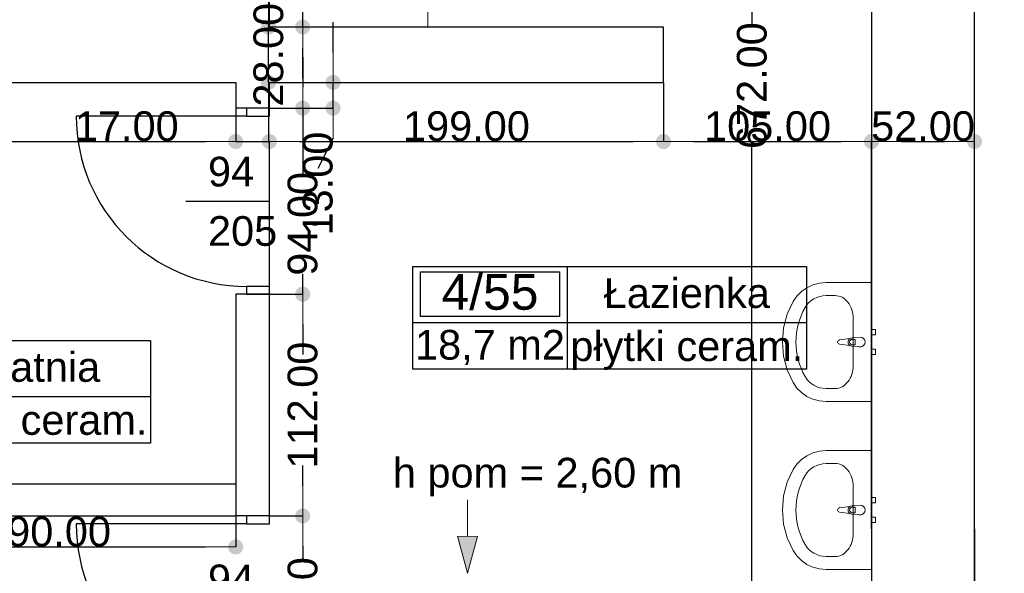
# Model space of a CAD drawing. Header units: millimetres. Extents: x -175445 to -20415, y -559200 to 231527.
# Tile 119 of 256: x -90738 to -85768, y -173710 to -170914. Entities that reach past the tile are written whole.
import ezdxf
from ezdxf.enums import TextEntityAlignment as Align

# ---------------------------------------------------------------- set-up
doc = ezdxf.new("R2010")
doc.units = ezdxf.units.MM
doc.header["$MEASUREMENT"] = 0
for name, color, linetype in [('Drzwi', 7, 'Continuous'), ('Linia', 7, 'Continuous'), ('Obiekt', 7, 'Continuous'), ('Strefa', 9, 'Continuous'), ('Tekst', 7, 'Continuous'), ('Wymiary', 9, 'Continuous'), ('Ściana', 7, 'Continuous')]:
    doc.layers.add(name, color=color, linetype=linetype)
doc.styles.add('Arial', font='txt')
doc.styles.add('Times new roman', font='txt')
doc.dimstyles.new('GENERATED_STYLE__1', dxfattribs={"dimtxt": 150, "dimasz": 152, "dimexe": 0.18, "dimexo": 0, "dimgap": 0.09, "dimtad": 1, "dimtih": 1, "dimtoh": 1, "dimlfac": 0.1, "dimzin": 0, "dimdsep": 46, "dimtxsty": 'Arial', "dimblk": 'ARROWHEAD_11', "dimblk1": 'ARROWHEAD_11', "dimblk2": 'ARROWHEAD_11', "dimcen": 0.09, "dimclrd": 256, "dimclre": 256, "dimclrt": 256, "dimazin": 0, "dimtfac": 1, "dimtdec": 4, "dimtmove": 0, "dimatfit": 3, "dimfxl": 1, "dimtolj": 1, "dimtzin": 0, "dimarcsym": 0})
doc.dimstyles.new('GENERATED_STYLE__2', dxfattribs={"dimtxt": 150, "dimasz": 152, "dimexe": 0.18, "dimexo": 0, "dimgap": 0.09, "dimtad": 1, "dimlfac": 0.1, "dimzin": 0, "dimdsep": 46, "dimtxsty": 'Arial', "dimblk": 'ARROWHEAD_11', "dimblk1": 'ARROWHEAD_11', "dimblk2": 'ARROWHEAD_11', "dimcen": 0.09, "dimclrd": 256, "dimclre": 256, "dimclrt": 256, "dimazin": 0, "dimtfac": 1, "dimtdec": 4, "dimtmove": 0, "dimatfit": 3, "dimfxl": 1, "dimtolj": 1, "dimtzin": 0, "dimarcsym": 0})

# ---------------------------------------------------------------- blocks, each defined once
blk = doc.blocks.new('Łazienka_4_55_55', base_point=(-87974.6, 22926.3))
at = {"layer": 'Strefa'}
for p, q in [((-88753.7, 23209.1), (-86766.5, 23209.1)), ((-88753.7, 22690.6), (-88753.7, 23209.1)), ((-88714.7, 23183.2), (-88013.6, 23183.2)), ((-88714.7, 22956.9), (-88714.7, 23183.2)), ((-88013.6, 23183.2), (-88013.6, 22956.9)), ((-87974.6, 23209.1), (-87974.6, 22690.6)), ((-86766.5, 23209.1), (-86766.5, 22690.6)), ((-88753.7, 22926.3), (-86766.5, 22926.3)), ((-88013.6, 22956.9), (-88714.7, 22956.9)), ((-86766.5, 22690.6), (-88753.7, 22690.6))]:
    blk.add_line(p, q, dxfattribs=at)
at = {"layer": 'Strefa', "style": 'Arial'}
for tag, height, p in [('ROOM_NUMBER', 180, (-88364.2, 23081.2)), ('ROOM_NAME', 150, (-87370.6, 23075.1)), ('ROOM_CALC_AREA', 150, (-88364.2, 22814.2)), ('floor_f', 150, (-87370.6, 22807.2))]:
    blk.add_attdef(tag, text='', height=height, dxfattribs=at).set_placement(p, align=Align.MIDDLE_CENTER)
blk = doc.blocks.new('Szatnia_4_56_56', base_point=(-91285.6, 22553.4))
at = {"layer": 'Strefa'}
for p, q in [((-92064.6, 22836.3), (-90077.4, 22836.3)), ((-92064.6, 22317.7), (-92064.6, 22836.3)), ((-91285.6, 22836.3), (-91285.6, 22317.7)), ((-90077.4, 22836.3), (-90077.4, 22317.7)), ((-92025.6, 22810.3), (-91324.5, 22810.3)), ((-92025.6, 22584), (-92025.6, 22810.3)), ((-91324.5, 22810.3), (-91324.5, 22584)), ((-91324.5, 22584), (-92025.6, 22584)), ((-92064.6, 22553.4), (-90077.4, 22553.4)), ((-90077.4, 22317.7), (-92064.6, 22317.7))]:
    blk.add_line(p, q, dxfattribs=at)
at = {"layer": 'Strefa', "style": 'Arial'}
for tag, height, p in [('ROOM_NUMBER', 180, (-91675.1, 22708.3)), ('ROOM_NAME', 150, (-90681.5, 22702.2)), ('ROOM_CALC_AREA', 150, (-91675.1, 22441.3)), ('floor_f', 150, (-90681.5, 22434.3))]:
    blk.add_attdef(tag, text='', height=height, dxfattribs=at).set_placement(p, align=Align.MIDDLE_CENTER)
blk = doc.blocks.new('ARROWHEAD_11')
at = {"color": 0, "linetype": 'Continuous', "lineweight": 0}
blk.add_line((0, 0), (-1, 0), dxfattribs=at)
at = {"color": 0, "linetype": 'Continuous', "lineweight": 0, "const_width": 0.25, "flags": 128}
blk.add_lwpolyline([(-0.125, 0, 1), (0.125, 0, 1)], format="xyb", close=True, dxfattribs=at)
blk = doc.blocks.new('*D1136')
at = {"layer": 'Defpoints', "color": 0}
for p in [(-86438, -173485.6), (-86438, -178412.8), (-87658, -178970.6)]:
    blk.add_point(p, dxfattribs=at)
at = {"layer": 'Wymiary', "lineweight": -2}
for p, q in [((-86438, -173485.6), (-86438, -178412.9)), ((-87658, -178970.6), (-87658, -178412.6)), ((-87506, -178412.8), (-86590, -178412.8))]:
    blk.add_line(p, q, dxfattribs=at)
at = {"layer": 'Wymiary', "lineweight": -2, "xscale": 152, "yscale": 152, "zscale": 152, "rotation": 180}
blk.add_blockref('ARROWHEAD_11', (-87658, -178412.8), dxfattribs=at)
at = {"layer": 'Wymiary', "lineweight": -2, "xscale": 152, "yscale": 152, "zscale": 152}
blk.add_blockref('ARROWHEAD_11', (-86438, -178412.8), dxfattribs=at)
at = {"layer": 'Wymiary', "lineweight": 13, "insert": (-87048, -178336.1), "char_height": 150, "attachment_point": 5, "style": 'Arial'}
blk.add_mtext('\\A1;122.00', dxfattribs=at)
blk = doc.blocks.new('*D1137')
at = {"layer": 'Defpoints', "color": 0}
for p in [(-86438, -173485.6), (-85918, -173485.6), (-85918, -178412.8)]:
    blk.add_point(p, dxfattribs=at)
at = {"layer": 'Wymiary', "lineweight": -2}
for p, q in [((-86438, -173485.6), (-86438, -178412.9)), ((-85918, -173485.6), (-85918, -178412.9)), ((-86286, -178412.8), (-86070, -178412.8))]:
    blk.add_line(p, q, dxfattribs=at)
at = {"layer": 'Wymiary', "lineweight": -2, "xscale": 152, "yscale": 152, "zscale": 152, "rotation": 180}
blk.add_blockref('ARROWHEAD_11', (-86438, -178412.8), dxfattribs=at)
at = {"layer": 'Wymiary', "lineweight": -2, "xscale": 152, "yscale": 152, "zscale": 152}
blk.add_blockref('ARROWHEAD_11', (-85918, -178412.8), dxfattribs=at)
at = {"layer": 'Wymiary', "lineweight": 13, "insert": (-86178, -178336.1), "char_height": 150, "attachment_point": 5, "style": 'Arial'}
blk.add_mtext('\\A1;52.00', dxfattribs=at)
blk = doc.blocks.new('*D1138')
at = {"layer": 'Defpoints', "color": 0}
for p in [(-81638, -171513), (-85918, -173485.6), (-81638, -178412.8)]:
    blk.add_point(p, dxfattribs=at)
at = {"layer": 'Wymiary', "lineweight": -2}
for p, q in [((-81638, -171513), (-81638, -178412.9)), ((-85918, -173485.6), (-85918, -178412.9)), ((-85766, -178412.8), (-81790, -178412.8))]:
    blk.add_line(p, q, dxfattribs=at)
at = {"layer": 'Wymiary', "lineweight": -2, "xscale": 152, "yscale": 152, "zscale": 152, "rotation": 180}
blk.add_blockref('ARROWHEAD_11', (-85918, -178412.8), dxfattribs=at)
at = {"layer": 'Wymiary', "lineweight": -2, "xscale": 152, "yscale": 152, "zscale": 152}
blk.add_blockref('ARROWHEAD_11', (-81638, -178412.8), dxfattribs=at)
at = {"layer": 'Wymiary', "lineweight": 13, "insert": (-83778, -178336.1), "char_height": 150, "attachment_point": 5, "style": 'Arial'}
blk.add_mtext('\\A1;428.00', dxfattribs=at)
blk = doc.blocks.new('*D1400')
at = {"layer": 'Defpoints', "color": 0}
for p in [(-87041.5, -168000.6), (-86438, -168000.6), (-86698, -174720.6)]:
    blk.add_point(p, dxfattribs=at)
at = {"layer": 'Wymiary', "lineweight": -2}
for p, q in [((-86438, -168000.6), (-87041.7, -168000.6)), ((-87041.5, -168152.6), (-87041.5, -170935.2)), ((-87041.5, -174568.6), (-87041.5, -171558.4)), ((-86698, -174720.6), (-87041.7, -174720.6))]:
    blk.add_line(p, q, dxfattribs=at)
at = {"layer": 'Wymiary', "lineweight": -2, "xscale": 152, "yscale": 152, "zscale": 152}
for p, rotation in [((-87041.5, -168000.6), 90), ((-87041.5, -174720.6), 270)]:
    blk.add_blockref('ARROWHEAD_11', p, dxfattribs=dict(at, rotation=rotation))
at = {"layer": 'Wymiary', "lineweight": 13, "insert": (-87041.5, -171246.8), "char_height": 150, "attachment_point": 5, "rotation": 90, "style": 'Arial'}
blk.add_mtext('\\A1;672.00', dxfattribs=at)
blk = doc.blocks.new('*D1405')
at = {"layer": 'Defpoints', "color": 0}
for p in [(-89478, -173420.6), (-89309.8, -173420.6), (-89478, -174360.6)]:
    blk.add_point(p, dxfattribs=at)
at = {"layer": 'Wymiary', "lineweight": -2}
for p, q in [((-89478, -173420.6), (-89309.7, -173420.6)), ((-89309.8, -173572.6), (-89309.8, -173637.7)), ((-89309.8, -174208.6), (-89309.8, -174143.6)), ((-89478, -174360.6), (-89309.7, -174360.6))]:
    blk.add_line(p, q, dxfattribs=at)
at = {"layer": 'Wymiary', "lineweight": -2, "xscale": 152, "yscale": 152, "zscale": 152}
for p, rotation in [((-89309.8, -173420.6), 90), ((-89309.8, -174360.6), 270)]:
    blk.add_blockref('ARROWHEAD_11', p, dxfattribs=dict(at, rotation=rotation))
at = {"layer": 'Wymiary', "lineweight": 13, "insert": (-89309.8, -173890.6), "char_height": 150, "attachment_point": 5, "rotation": 90, "style": 'Arial'}
blk.add_mtext('\\A1;94.00', dxfattribs=at)
blk = doc.blocks.new('*D1406')
at = {"layer": 'Defpoints', "color": 0}
for p in [(-89478, -172300.6), (-89309.8, -172300.6), (-89478, -173420.6)]:
    blk.add_point(p, dxfattribs=at)
at = {"layer": 'Wymiary', "lineweight": -2}
for p, q in [((-89478, -172300.6), (-89309.7, -172300.6)), ((-89309.8, -172452.6), (-89309.8, -172556.5)), ((-89309.8, -173268.6), (-89309.8, -173164.8)), ((-89478, -173420.6), (-89309.7, -173420.6))]:
    blk.add_line(p, q, dxfattribs=at)
at = {"layer": 'Wymiary', "lineweight": -2, "xscale": 152, "yscale": 152, "zscale": 152}
for p, rotation in [((-89309.8, -172300.6), 90), ((-89309.8, -173420.6), 270)]:
    blk.add_blockref('ARROWHEAD_11', p, dxfattribs=dict(at, rotation=rotation))
at = {"layer": 'Wymiary', "lineweight": 13, "insert": (-89309.8, -172860.6), "char_height": 150, "attachment_point": 5, "rotation": 90, "style": 'Arial'}
blk.add_mtext('\\A1;112.00', dxfattribs=at)
blk = doc.blocks.new('*D1407')
at = {"layer": 'Defpoints', "color": 0}
for p in [(-89478, -171360.6), (-89309.8, -171360.6), (-89478, -172300.6)]:
    blk.add_point(p, dxfattribs=at)
at = {"layer": 'Wymiary', "lineweight": -2}
for p, q in [((-89309.8, -171208.6), (-89309.8, -171056.6)), ((-89478, -171360.6), (-89309.7, -171360.6)), ((-89309.8, -171360.6), (-89309.8, -171691.5)), ((-89309.8, -172300.6), (-89309.8, -172197.4)), ((-89478, -172300.6), (-89309.7, -172300.6)), ((-89309.8, -172452.6), (-89309.8, -172604.6))]:
    blk.add_line(p, q, dxfattribs=at)
at = {"layer": 'Wymiary', "lineweight": -2, "xscale": 152, "yscale": 152, "zscale": 152}
for p, rotation in [((-89309.8, -171360.6), 270), ((-89309.8, -172300.6), 90)]:
    blk.add_blockref('ARROWHEAD_11', p, dxfattribs=dict(at, rotation=rotation))
at = {"layer": 'Wymiary', "lineweight": 13, "insert": (-89309.8, -171944.5), "char_height": 150, "attachment_point": 5, "rotation": 90, "style": 'Arial'}
blk.add_mtext('\\A1;94.00', dxfattribs=at)
blk = doc.blocks.new('*D1408')
at = {"layer": 'Defpoints', "color": 0}
for p in [(-89478, -171230.6), (-89156.4, -171230.6), (-89478, -171360.6)]:
    blk.add_point(p, dxfattribs=at)
at = {"layer": 'Wymiary', "lineweight": -2}
for p, q in [((-89156.4, -171078.6), (-89156.4, -170926.6)), ((-89478, -171230.6), (-89156.2, -171230.6)), ((-89156.4, -171360.6), (-89156.4, -171230.6)), ((-89478, -171360.6), (-89156.2, -171360.6)), ((-89156.4, -171512.6), (-89233.1, -171664.6))]:
    blk.add_line(p, q, dxfattribs=at)
at = {"layer": 'Wymiary', "lineweight": -2, "xscale": 152, "yscale": 152, "zscale": 152}
for p, rotation in [((-89156.4, -171230.6), 270), ((-89156.4, -171360.6), 90)]:
    blk.add_blockref('ARROWHEAD_11', p, dxfattribs=dict(at, rotation=rotation))
at = {"layer": 'Wymiary', "lineweight": 13, "insert": (-89233.1, -171741.4), "char_height": 150, "attachment_point": 5, "rotation": 90, "style": 'Arial'}
blk.add_mtext('\\A1;13.00', dxfattribs=at)
blk = doc.blocks.new('*D1409')
at = {"layer": 'Defpoints', "color": 0}
for p in [(-89482.3, -170950.6), (-89478, -170950.6), (-89478, -171230.6)]:
    blk.add_point(p, dxfattribs=at)
at = {"layer": 'Wymiary', "lineweight": -2}
for p, q in [((-89482.3, -170798.6), (-89482.3, -170646.6)), ((-89478, -170950.6), (-89482.5, -170950.6)), ((-89482.3, -171230.6), (-89482.3, -170950.6)), ((-89478, -171230.6), (-89482.5, -171230.6)), ((-89482.3, -171382.6), (-89482.3, -171534.6))]:
    blk.add_line(p, q, dxfattribs=at)
at = {"layer": 'Wymiary', "lineweight": -2, "xscale": 152, "yscale": 152, "zscale": 152}
for p, rotation in [((-89482.3, -170950.6), 270), ((-89482.3, -171230.6), 90)]:
    blk.add_blockref('ARROWHEAD_11', p, dxfattribs=dict(at, rotation=rotation))
at = {"layer": 'Wymiary', "lineweight": 13, "insert": (-89482.3, -171090.6), "char_height": 150, "attachment_point": 5, "rotation": 90, "style": 'Arial'}
blk.add_mtext('\\A1;28.00', dxfattribs=at)
blk = doc.blocks.new('*D1410')
at = {"layer": 'Defpoints', "color": 0}
for p in [(-89478, -170140.6), (-89309.8, -170140.6), (-89478, -170950.6)]:
    blk.add_point(p, dxfattribs=at)
at = {"layer": 'Wymiary', "lineweight": -2}
for p, q in [((-89309.8, -169988.6), (-89309.8, -169836.6)), ((-89478, -170140.6), (-89309.7, -170140.6)), ((-89309.8, -170140.6), (-89309.8, -170292.6)), ((-89309.8, -170950.6), (-89309.8, -170798.7)), ((-89478, -170950.6), (-89309.7, -170950.6)), ((-89309.8, -171102.6), (-89309.8, -171254.6))]:
    blk.add_line(p, q, dxfattribs=at)
at = {"layer": 'Wymiary', "lineweight": -2, "xscale": 152, "yscale": 152, "zscale": 152}
for p, rotation in [((-89309.8, -170140.6), 270), ((-89309.8, -170950.6), 90)]:
    blk.add_blockref('ARROWHEAD_11', p, dxfattribs=dict(at, rotation=rotation))
at = {"layer": 'Wymiary', "lineweight": 13, "insert": (-89309.8, -170545.6), "char_height": 150, "attachment_point": 5, "rotation": 90, "style": 'Arial'}
blk.add_mtext('\\A1;81.00', dxfattribs=at)
blk = doc.blocks.new('*D1422')
at = {"layer": 'Defpoints', "color": 0}
for p in [(-93668, -171230.6), (-89648, -171360.6), (-89648, -171529)]:
    blk.add_point(p, dxfattribs=at)
at = {"layer": 'Wymiary', "lineweight": -2}
for p, q in [((-93668, -171230.6), (-93668, -171529.2)), ((-89648, -171360.6), (-89648, -171529.2)), ((-93516, -171529), (-89800, -171529))]:
    blk.add_line(p, q, dxfattribs=at)
at = {"layer": 'Wymiary', "lineweight": -2, "xscale": 152, "yscale": 152, "zscale": 152, "rotation": 180}
blk.add_blockref('ARROWHEAD_11', (-93668, -171529), dxfattribs=at)
at = {"layer": 'Wymiary', "lineweight": -2, "xscale": 152, "yscale": 152, "zscale": 152}
blk.add_blockref('ARROWHEAD_11', (-89648, -171529), dxfattribs=at)
at = {"layer": 'Wymiary', "lineweight": 13, "insert": (-91771.8, -171452.4), "char_height": 150, "attachment_point": 5, "style": 'Arial'}
blk.add_mtext('\\A1;402.00', dxfattribs=at)
blk = doc.blocks.new('*D1423')
at = {"layer": 'Defpoints', "color": 0}
for p in [(-89648, -171360.6), (-89478, -171529), (-89478, -173165.6)]:
    blk.add_point(p, dxfattribs=at)
at = {"layer": 'Wymiary', "lineweight": -2}
for p, q in [((-89648, -171360.6), (-89648, -171529.2)), ((-90443.7, -171529), (-89952, -171529)), ((-89952, -171529), (-89800, -171529)), ((-89648, -171529), (-89478, -171529)), ((-89478, -173165.6), (-89478, -171528.9)), ((-89326, -171529), (-89174, -171529))]:
    blk.add_line(p, q, dxfattribs=at)
at = {"layer": 'Wymiary', "lineweight": -2, "xscale": 152, "yscale": 152, "zscale": 152}
blk.add_blockref('ARROWHEAD_11', (-89648, -171529), dxfattribs=at)
at = {"layer": 'Wymiary', "lineweight": -2, "xscale": 152, "yscale": 152, "zscale": 152, "rotation": 180}
blk.add_blockref('ARROWHEAD_11', (-89478, -171529), dxfattribs=at)
at = {"layer": 'Wymiary', "lineweight": 13, "insert": (-90197.9, -171452.4), "char_height": 150, "attachment_point": 5, "style": 'Arial'}
blk.add_mtext('\\A1;17.00', dxfattribs=at)
blk = doc.blocks.new('*D1424')
at = {"layer": 'Defpoints', "color": 0}
for p in [(-87488, -171230.6), (-87488, -171529), (-89478, -173165.6)]:
    blk.add_point(p, dxfattribs=at)
at = {"layer": 'Wymiary', "lineweight": -2}
for p, q in [((-87488, -171230.6), (-87488, -171529.2)), ((-89478, -173165.6), (-89478, -171528.9)), ((-89326, -171529), (-87640, -171529))]:
    blk.add_line(p, q, dxfattribs=at)
at = {"layer": 'Wymiary', "lineweight": -2, "xscale": 152, "yscale": 152, "zscale": 152, "rotation": 180}
blk.add_blockref('ARROWHEAD_11', (-89478, -171529), dxfattribs=at)
at = {"layer": 'Wymiary', "lineweight": -2, "xscale": 152, "yscale": 152, "zscale": 152}
blk.add_blockref('ARROWHEAD_11', (-87488, -171529), dxfattribs=at)
at = {"layer": 'Wymiary', "lineweight": 13, "insert": (-88483, -171452.4), "char_height": 150, "attachment_point": 5, "style": 'Arial'}
blk.add_mtext('\\A1;199.00', dxfattribs=at)
blk = doc.blocks.new('*D1425')
at = {"layer": 'Defpoints', "color": 0}
for p in [(-87488, -171230.6), (-86438, -171529), (-86438, -173485.6)]:
    blk.add_point(p, dxfattribs=at)
at = {"layer": 'Wymiary', "lineweight": -2}
for p, q in [((-87488, -171230.6), (-87488, -171529.2)), ((-87336, -171529), (-86590, -171529)), ((-86438, -173485.6), (-86438, -171528.9))]:
    blk.add_line(p, q, dxfattribs=at)
at = {"layer": 'Wymiary', "lineweight": -2, "xscale": 152, "yscale": 152, "zscale": 152, "rotation": 180}
blk.add_blockref('ARROWHEAD_11', (-87488, -171529), dxfattribs=at)
at = {"layer": 'Wymiary', "lineweight": -2, "xscale": 152, "yscale": 152, "zscale": 152}
blk.add_blockref('ARROWHEAD_11', (-86438, -171529), dxfattribs=at)
at = {"layer": 'Wymiary', "lineweight": 13, "insert": (-86963, -171452.4), "char_height": 150, "attachment_point": 5, "style": 'Arial'}
blk.add_mtext('\\A1;105.00', dxfattribs=at)
blk = doc.blocks.new('*D1426')
at = {"layer": 'Defpoints', "color": 0}
for p in [(-85918, -171529), (-86438, -173485.6), (-85918, -173485.6)]:
    blk.add_point(p, dxfattribs=at)
at = {"layer": 'Wymiary', "lineweight": -2}
for p, q in [((-86438, -173485.6), (-86438, -171528.9)), ((-86286, -171529), (-86070, -171529)), ((-85918, -173485.6), (-85918, -171528.9))]:
    blk.add_line(p, q, dxfattribs=at)
at = {"layer": 'Wymiary', "lineweight": -2, "xscale": 152, "yscale": 152, "zscale": 152, "rotation": 180}
blk.add_blockref('ARROWHEAD_11', (-86438, -171529), dxfattribs=at)
at = {"layer": 'Wymiary', "lineweight": -2, "xscale": 152, "yscale": 152, "zscale": 152}
blk.add_blockref('ARROWHEAD_11', (-85918, -171529), dxfattribs=at)
at = {"layer": 'Wymiary', "lineweight": 13, "insert": (-86178, -171452.4), "char_height": 150, "attachment_point": 5, "style": 'Arial'}
blk.add_mtext('\\A1;52.00', dxfattribs=at)
blk = doc.blocks.new('*D1461')
at = {"layer": 'Defpoints', "color": 0}
for p in [(-89648, -173260.6), (-89648, -173576.9), (-91548, -174195.6)]:
    blk.add_point(p, dxfattribs=at)
at = {"layer": 'Wymiary', "lineweight": -2}
for p, q in [((-89648, -173260.6), (-89648, -173577.1)), ((-91548, -174195.6), (-91548, -173576.7)), ((-91396, -173576.9), (-89800, -173576.9))]:
    blk.add_line(p, q, dxfattribs=at)
at = {"layer": 'Wymiary', "lineweight": -2, "xscale": 152, "yscale": 152, "zscale": 152, "rotation": 180}
blk.add_blockref('ARROWHEAD_11', (-91548, -173576.9), dxfattribs=at)
at = {"layer": 'Wymiary', "lineweight": -2, "xscale": 152, "yscale": 152, "zscale": 152}
blk.add_blockref('ARROWHEAD_11', (-89648, -173576.9), dxfattribs=at)
at = {"layer": 'Wymiary', "lineweight": 13, "insert": (-90598, -173500.2), "char_height": 150, "attachment_point": 5, "style": 'Arial'}
blk.add_mtext('\\A1;190.00', dxfattribs=at)

msp = doc.modelspace()

# ---------------------------------------------------------------- hatches: boundary and pattern name
at = {"layer": 'Linia', "linetype": 'Continuous', "lineweight": 13}
msp.add_hatch(color=253, dxfattribs=at).paths.add_polyline_path([(-88477.639, -173710.025), (-88427.39, -173523.489), (-88527.39, -173523.356)])

# ---------------------------------------------------------------- linework, layer by layer
at = {"layer": 'Drzwi', "color": 253}
for p, q in [((-89593.019, -171360.636), (-89593.019, -171400.636)), ((-89478.019, -171360.636), (-89593.019, -171360.636)), ((-89478.019, -171360.636), (-89593.019, -171360.636)), ((-89478.019, -171400.636), (-89478.019, -171360.636)), ((-89593.019, -171400.636), (-90453.019, -171400.636)), ((-89593.019, -171400.636), (-89478.019, -171400.636)), ((-89478.019, -172260.636), (-89593.019, -172260.636)), ((-89593.019, -172260.636), (-89593.019, -172300.636)), ((-89478.019, -172300.636), (-89478.019, -172260.636)), ((-89593.019, -172300.636), (-89478.019, -172300.636)), ((-89478.019, -172300.636), (-89593.019, -172300.636)), ((-89593.019, -173420.636), (-89593.019, -173460.636)), ((-89478.019, -173420.636), (-89593.019, -173420.636)), ((-89478.019, -173420.636), (-89593.019, -173420.636)), ((-89478.019, -173460.636), (-89478.019, -173420.636)), ((-89593.019, -173460.636), (-90453.019, -173460.636)), ((-89593.019, -173460.636), (-89478.019, -173460.636))]:
    msp.add_line(p, q, dxfattribs=at)
for centre in [(-89593.019, -171400.636), (-89593.019, -173460.636)]:
    msp.add_arc(centre, 860, 180, 270, dxfattribs=at)
at = {"layer": 'Linia', "color": 253, "lineweight": 13}
for p, q in [((-88477.145, -173339.65), (-88477.39, -173523.422)), ((-88477.639, -173710.025), (-88527.39, -173523.356)), ((-88527.39, -173523.356), (-88427.39, -173523.489)), ((-88477.639, -173710.025), (-88427.39, -173523.489))]:
    msp.add_line(p, q, dxfattribs=at)
at = {"layer": 'Obiekt', "color": 253, "lineweight": 5}
for p, q in [((-89477.975, -170150.636), (-89477.975, -170950.636)), ((-88677.975, -170950.636), (-88677.975, -170150.636)), ((-89477.975, -170950.636), (-88677.975, -170950.636)), ((-86814.879, -172309.822), (-86791.426, -172286.465)), ((-86791.426, -172286.465), (-86763.999, -172267.476)), ((-86763.999, -172267.476), (-86733.476, -172253.461)), ((-86733.476, -172253.461), (-86700.832, -172244.869)), ((-86700.832, -172244.869), (-86667.11, -172241.974)), ((-86667.11, -172241.974), (-86438.019, -172241.974)), ((-86438.019, -172241.974), (-86438.019, -172841.974)), ((-86863.551, -172401.992), (-86833.61, -172336.8)), ((-86833.61, -172336.8), (-86814.879, -172309.822)), ((-86621.291, -172307.192), (-86667.11, -172307.192)), ((-86881.85, -172471.013), (-86863.551, -172401.992)), ((-86530.337, -172423.148), (-86530.337, -172660.8)), ((-86888.005, -172541.974), (-86881.85, -172471.013)), ((-86438.019, -172478.474), (-86418.019, -172478.474)), ((-86438.019, -172505.474), (-86438.019, -172478.474)), ((-86418.019, -172478.474), (-86418.019, -172505.474)), ((-86599.737, -172530.874), (-86546.803, -172524.244)), ((-86537.29, -172520.974), (-86495.337, -172516.974)), ((-86520.247, -172528.374), (-86535.118, -172528.374)), ((-86520.247, -172555.574), (-86520.247, -172528.374)), ((-86418.019, -172505.474), (-86438.019, -172505.474)), ((-86881.85, -172612.936), (-86888.005, -172541.974)), ((-86546.803, -172559.704), (-86599.737, -172553.074)), ((-86495.337, -172566.974), (-86537.29, -172562.974)), ((-86535.118, -172555.574), (-86520.247, -172555.574)), ((-86438.019, -172578.474), (-86418.019, -172578.474)), ((-86438.019, -172605.474), (-86438.019, -172578.474)), ((-86418.019, -172578.474), (-86418.019, -172605.474)), ((-86863.551, -172681.956), (-86881.85, -172612.936)), ((-86418.019, -172605.474), (-86438.019, -172605.474)), ((-86833.61, -172747.148), (-86863.551, -172681.956)), ((-86814.879, -172774.126), (-86833.61, -172747.148)), ((-86791.426, -172797.483), (-86814.879, -172774.126)), ((-86621.291, -172776.757), (-86667.11, -172776.757)), ((-86763.999, -172816.473), (-86791.426, -172797.483)), ((-86733.476, -172830.487), (-86763.999, -172816.473)), ((-86700.832, -172839.079), (-86733.476, -172830.487)), ((-86667.11, -172841.974), (-86700.832, -172839.079)), ((-86438.019, -172841.974), (-86667.11, -172841.974)), ((-86814.879, -173158.353), (-86791.426, -173134.996)), ((-86791.426, -173134.996), (-86763.999, -173116.007)), ((-86763.999, -173116.007), (-86733.476, -173101.992)), ((-86733.476, -173101.992), (-86700.832, -173093.4)), ((-86700.832, -173093.4), (-86667.11, -173090.505)), ((-86667.11, -173090.505), (-86438.019, -173090.505)), ((-86438.019, -173090.505), (-86438.019, -173690.505)), ((-86833.61, -173185.331), (-86814.879, -173158.353)), ((-86621.291, -173155.723), (-86667.11, -173155.723)), ((-86863.551, -173250.523), (-86833.61, -173185.331)), ((-86881.85, -173319.544), (-86863.551, -173250.523)), ((-86530.337, -173271.679), (-86530.337, -173509.331)), ((-86888.005, -173390.505), (-86881.85, -173319.544)), ((-86438.019, -173327.005), (-86418.019, -173327.005)), ((-86438.019, -173354.005), (-86438.019, -173327.005)), ((-86418.019, -173327.005), (-86418.019, -173354.005)), ((-86599.737, -173379.405), (-86546.803, -173372.776)), ((-86537.29, -173369.505), (-86495.337, -173365.505)), ((-86520.247, -173376.905), (-86535.118, -173376.905)), ((-86520.247, -173404.105), (-86520.247, -173376.905)), ((-86418.019, -173354.005), (-86438.019, -173354.005)), ((-86881.85, -173461.467), (-86888.005, -173390.505)), ((-86546.803, -173408.235), (-86599.737, -173401.605)), ((-86495.337, -173415.505), (-86537.29, -173411.505)), ((-86535.118, -173404.105), (-86520.247, -173404.105)), ((-86438.019, -173427.005), (-86418.019, -173427.005)), ((-86438.019, -173454.005), (-86438.019, -173427.005)), ((-86418.019, -173427.005), (-86418.019, -173454.005)), ((-86863.551, -173530.487), (-86881.85, -173461.467)), ((-86418.019, -173454.005), (-86438.019, -173454.005)), ((-86833.61, -173595.679), (-86863.551, -173530.487)), ((-86814.879, -173622.658), (-86833.61, -173595.679)), ((-86791.426, -173646.015), (-86814.879, -173622.658)), ((-86621.291, -173625.288), (-86667.11, -173625.288)), ((-86763.999, -173665.004), (-86791.426, -173646.015)), ((-86733.476, -173679.018), (-86763.999, -173665.004)), ((-86700.832, -173687.61), (-86733.476, -173679.018)), ((-86667.11, -173690.505), (-86700.832, -173687.61)), ((-86438.019, -173690.505), (-86667.11, -173690.505))]:
    msp.add_line(p, q, dxfattribs=at)
at = {"layer": 'Obiekt', "color": 253}
msp.add_line((-89899.397, -171830.636), (-89478.019, -171830.636), dxfattribs=at)
at = {"layer": 'Obiekt', "color": 253, "lineweight": 5}
for centre, radius, start, end in [((-86598.347, -172541.974), 11.187, 97.138925, 262.861075), ((-86535.39, -172541.974), 21.086, 122.771025, 237.228975), ((-86535.118, -172541.974), 13.6, 90, 270), ((-86535.39, -172541.974), 21.086, 95.169607, 122.771025), ((-86495.337, -172541.974), 25, 270, 90), ((-86535.39, -172541.974), 21.086, 237.228975, 264.830393), ((-86598.347, -173390.505), 11.187, 97.138925, 262.861075), ((-86535.39, -173390.505), 21.086, 122.771025, 237.228975), ((-86535.118, -173390.505), 13.6, 90, 270), ((-86535.39, -173390.505), 21.086, 95.169607, 122.771025), ((-86495.337, -173390.505), 25, 270, 90), ((-86535.39, -173390.505), 21.086, 237.228975, 264.830393)]:
    msp.add_arc(centre, radius, start, end, dxfattribs=at)
for centre, major_axis, ratio, start_param, end_param in [((-86667.11, -172423.122), (121.2, 0), 0.95652174, 1.57079633, 2.64461782), ((-86621.291, -172423.279), (0, 116.066), 0.78364566, 4.71238898, 6.28318531), ((-86438.019, -172541.974), (381.818, 0), 0.95652174, 2.64461781, 3.63856749), ((-86621.291, -172660.67), (0, 116.066), 0.78364566, 3.14159265, 4.71238898), ((-86667.11, -172660.826), (121.2, 0), 0.95652174, 3.63856748, 4.71238898), ((-86667.11, -173271.653), (121.2, 0), 0.95652174, 1.57079633, 2.64461782), ((-86621.291, -173271.81), (0, 116.066), 0.78364566, 4.71238898, 6.28318531), ((-86438.019, -173390.505), (381.818, 0), 0.95652174, 2.64461781, 3.63856749), ((-86621.291, -173509.201), (0, 116.066), 0.78364566, 3.14159265, 4.71238898), ((-86667.11, -173509.357), (121.2, 0), 0.95652174, 3.63856748, 4.71238898)]:
    msp.add_ellipse(centre, major_axis=major_axis, ratio=ratio, start_param=start_param, end_param=end_param, dxfattribs=at)
for p in [(-86599.737, -172530.874), (-86537.29, -172520.974), (-86546.803, -172559.704), (-86495.337, -172566.974), (-86599.737, -173379.405), (-86537.29, -173369.505), (-86546.803, -173408.235), (-86495.337, -173415.505)]:
    msp.add_point(p, dxfattribs=at)
at = {"layer": 'Ściana', "color": 253}
for p, q in [((-89593.019, -171360.636), (-89648.019, -171360.636)), ((-89478.019, -171360.636), (-89593.019, -171360.636)), ((-89593.019, -172300.636), (-89648.019, -172300.636)), ((-89478.019, -172300.636), (-89593.019, -172300.636)), ((-89593.019, -173420.636), (-89648.019, -173420.636)), ((-89478.019, -173420.636), (-89593.019, -173420.636))]:
    msp.add_line(p, q, dxfattribs=at)
at = {"layer": 'Ściana', "color": 253, "flags": 128}
for points in [[(-85918.019, -178970.636), (-85918.019, -167660.636)], [(-86438.019, -168000.636), (-86438.019, -174720.636)], [(-89477.975, -170950.636), (-89477.975, -170780.636)], [(-87488.019, -170950.636), (-89477.975, -170950.636)], [(-87488.019, -171230.636), (-87488.019, -170950.636)], [(-93368.019, -171230.636), (-89648.019, -171230.636)], [(-89648.019, -171230.636), (-89648.019, -171360.636)], [(-89478.019, -171230.636), (-89477.975, -171230.636)], [(-89478.019, -171360.636), (-89478.019, -171230.636)], [(-89477.975, -171230.636), (-87488.019, -171230.636)], [(-89648.019, -172300.636), (-89648.019, -173260.636)], [(-89478.019, -173420.636), (-89478.019, -172300.636)], [(-89648.019, -173260.636), (-94798.019, -173260.636)], [(-91548.019, -173420.636), (-89648.019, -173420.636)]]:
    msp.add_lwpolyline(points, dxfattribs=at)

# ---------------------------------------------------------------- block references
at = {"layer": 'Strefa', "color": 253}
ref = msp.add_blockref('Łazienka_4_55_55', (-87974.646, -172443.685), dxfattribs=at)
ref.add_attrib('ROOM_NAME', 'Łazienka', dxfattribs={"color": 7, "height": 150, "style": 'Arial'}).set_placement((-87370.562, -172294.867), align=Align.MIDDLE_CENTER)
ref.add_attrib('ROOM_NUMBER', '4/55', dxfattribs={"color": 7, "height": 180, "style": 'Arial'}).set_placement((-88364.166, -172288.737), align=Align.MIDDLE_CENTER)
ref.add_attrib('ROOM_CALC_AREA', '18,7 m2', dxfattribs={"color": 7, "height": 150, "style": 'Arial'}).set_placement((-88364.166, -172555.739), align=Align.MIDDLE_CENTER)
ref.add_attrib('floor_f', 'płytki ceram.', dxfattribs={"color": 7, "height": 150, "style": 'Arial'}).set_placement((-87370.562, -172562.785), align=Align.MIDDLE_CENTER)
ref = msp.add_blockref('Szatnia_4_56_56', (-91285.56, -172816.556), dxfattribs=at)
ref.add_attrib('ROOM_NAME', 'Szatnia', dxfattribs={"color": 7, "height": 150, "style": 'Arial'}).set_placement((-90681.476, -172667.79), align=Align.MIDDLE_CENTER)
ref.add_attrib('ROOM_NUMBER', '4/56', dxfattribs={"color": 7, "height": 180, "style": 'Arial'}).set_placement((-91675.08, -172661.608), align=Align.MIDDLE_CENTER)
ref.add_attrib('ROOM_CALC_AREA', '10,5 m2', dxfattribs={"color": 7, "height": 150, "style": 'Arial'}).set_placement((-91675.08, -172928.61), align=Align.MIDDLE_CENTER)
ref.add_attrib('floor_f', 'płytki ceram.', dxfattribs={"color": 7, "height": 150, "style": 'Arial'}).set_placement((-90681.476, -172935.656), align=Align.MIDDLE_CENTER)

# ---------------------------------------------------------------- texts
at = {"layer": 'Obiekt', "color": 253, "char_height": 150, "attachment_point": 7, "style": 'Arial'}
for s, insert in [('\\A1;{\\fArial|b0|i0|c238|p38;94}', (-89787.845, -171758.104)), ('\\A1;{\\fArial|b0|i0|c238|p38;205}', (-89787.845, -172058.104)), ('\\A1;{\\fArial|b0|i0|c238|p38;94}', (-89787.845, -173818.104))]:
    msp.add_mtext(s, dxfattribs=dict(at, insert=insert))
at = {"layer": 'Tekst', "color": 253, "insert": (-88123.865, -173126.784), "char_height": 150, "attachment_point": 2, "style": 'Times new roman'}
msp.add_mtext('\\A1;{\\fArial|b0|i0|c0|p38;h pom = 2,60 m}', dxfattribs=at)

# ---------------------------------------------------------------- dimensions: what is measured, and where the dimension line sits
at = {"layer": 'Wymiary', "color": 8, "lineweight": 13}
for base, p1, p2, picture, middle in [((-87041.494, -168000.636), (-86698.019, -174720.636), (-86438.019, -168000.636), '*D1400', (-87041.494, -171246.807)), ((-89309.849, -170140.636), (-89477.975, -170950.636), (-89477.975, -170140.636), '*D1410', (-89309.849, -170545.636)), ((-89482.349, -170950.636), (-89477.975, -171230.636), (-89477.975, -170950.636), '*D1409', (-89482.349, -171090.636)), ((-89156.395, -171230.636), (-89478.019, -171360.636), (-89477.975, -171230.636), '*D1408', (-89233.122, -171741.363)), ((-89309.849, -171360.636), (-89478.019, -172300.636), (-89478.019, -171360.636), '*D1407', (-89309.849, -171944.465)), ((-89309.849, -172300.636), (-89478.019, -173420.636), (-89478.019, -172300.636), '*D1406', (-89309.849, -172860.636)), ((-89309.849, -173420.636), (-89478.019, -174360.636), (-89478.019, -173420.636), '*D1405', (-89309.849, -173890.636))]:
    dim = msp.add_linear_dim(base=base, p1=p1, p2=p2, angle=90, dimstyle='GENERATED_STYLE__2', dxfattribs=at)
    dim.commit()
    dim.dimension.update_dxf_attribs({"geometry": picture, "text_midpoint": middle, "dimtype": 160, "text_rotation": 90})
for base, p1, p2, picture, middle in [((-89648.019, -171529.035), (-93668.019, -171230.636), (-89648.019, -171360.636), '*D1422', (-91771.848, -171529.035)), ((-87488.019, -171529.035), (-89478.019, -173165.636), (-87488.019, -171230.636), '*D1424', (-88483.019, -171529.035)), ((-86438.019, -171529.035), (-87488.019, -171230.636), (-86438.019, -173485.636), '*D1425', (-86963.019, -171529.035)), ((-89478.019, -171529.035), (-89648.019, -171360.636), (-89478.019, -173165.636), '*D1423', (-90197.88, -171529.035)), ((-85918.019, -171529.035), (-86438.019, -173485.636), (-85918.019, -173485.636), '*D1426', (-86178.019, -171529.035)), ((-81638.018, -178412.768), (-85918.019, -173485.636), (-81638.018, -171512.982), '*D1138', (-83778.019, -178412.768)), ((-89648.019, -173576.904), (-91548.019, -174195.636), (-89648.019, -173260.636), '*D1461', (-90598.019, -173576.904)), ((-86438.019, -178412.768), (-87658.019, -178970.636), (-86438.019, -173485.636), '*D1136', (-87048.019, -178412.768)), ((-85918.019, -178412.768), (-86438.019, -173485.636), (-85918.019, -173485.636), '*D1137', (-86178.019, -178412.768))]:
    dim = msp.add_linear_dim(base=base, p1=p1, p2=p2, dimstyle='GENERATED_STYLE__1', dxfattribs=at)
    dim.commit()
    dim.dimension.update_dxf_attribs({"geometry": picture, "text_midpoint": middle, "dimtype": 160})

doc.saveas('drawing.dxf')
